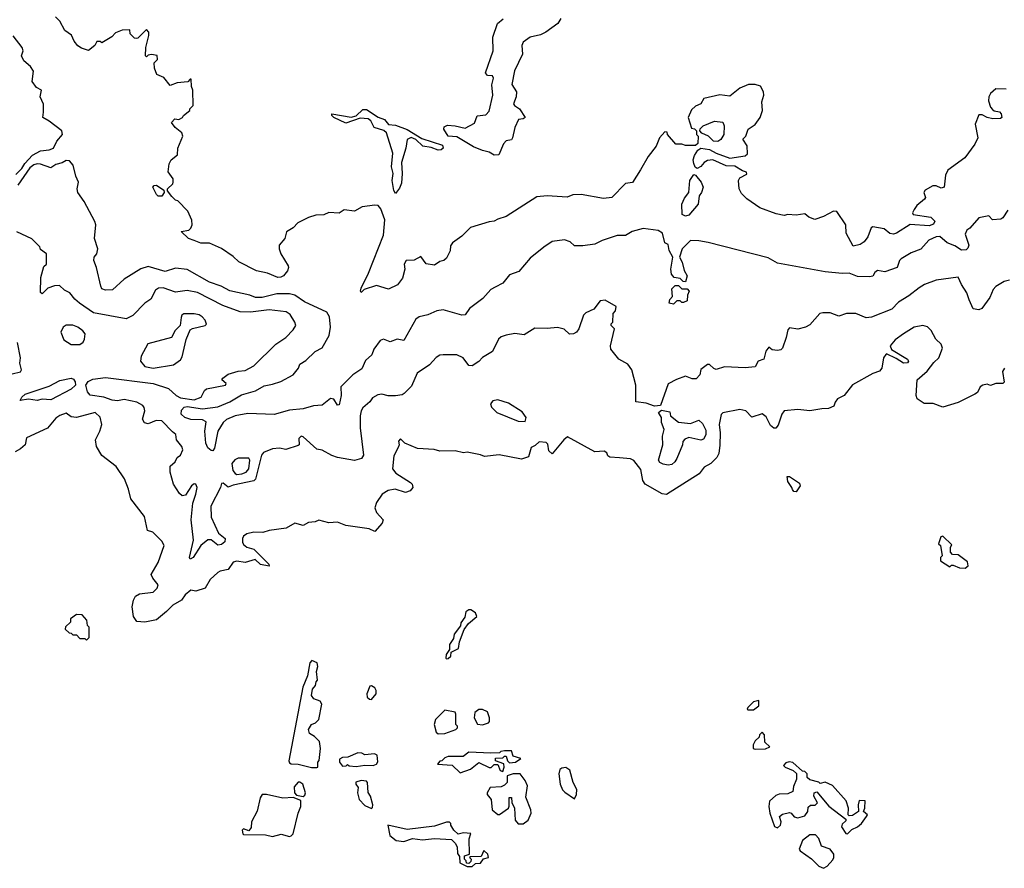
# Model space of a CAD drawing. Extents: x 2386423 to 2568864, y 578392 to 761999.
# Tile 179 of 256: x 2470772 to 2476545, y 678332 to 683308. Entities that reach past the tile are written whole.
import ezdxf

# ---------------------------------------------------------------- set-up
doc = ezdxf.new("R2010")
doc.units = 0

msp = doc.modelspace()

# ---------------------------------------------------------------- linework, layer by layer
at = {"layer": '0CON05XD'}
for points in [[(2472792.5, 681725), (2472775, 681707.5), (2472770, 681715), (2472775, 681732.5), (2472817.9, 681822.1), (2472905.3, 682045), (2472913.1, 682135), (2472889.5, 682199.5), (2472875, 682217.5), (2472855, 682220), (2472780.7, 682209.3), (2472736.1, 682183.9), (2472675, 682192.5), (2472645, 682172.5), (2472585, 682176.7), (2472555, 682162.5), (2472508.3, 682161.7), (2472465, 682147.5), (2472403.9, 682116.1), (2472375, 682087.5), (2472337, 682063), (2472327.5, 682025), (2472293.3, 681985), (2472293.3, 681965), (2472303.8, 681935), (2472346.7, 681865), (2472347.5, 681855), (2472342.5, 681835), (2472318.8, 681805), (2472303, 681797), (2472285, 681796.9), (2472225, 681821.9), (2472160, 681835), (2472057.9, 681887.9), (2472025, 681918.8), (2471955, 681966), (2471885, 681997.5), (2471835, 681996.7), (2471795, 682013.3), (2471762.5, 682025), (2471720, 682065), (2471765, 682072.5), (2471776.7, 682085), (2471783.3, 682105), (2471781.7, 682131.7), (2471757.5, 682185), (2471700, 682245), (2471685, 682250), (2471665, 682270), (2471640, 682305), (2471640, 682315), (2471670, 682345), (2471672.5, 682355), (2471672.5, 682375), (2471642.5, 682415), (2471648.3, 682461.7), (2471660, 682485), (2471697.5, 682515), (2471700, 682555), (2471728, 682625), (2471723.8, 682645), (2471683.3, 682675), (2471662.5, 682705), (2471683, 682727), (2471705, 682722.5), (2471726.4, 682733.6), (2471733.6, 682746.4), (2471770, 682775), (2471770, 682785), (2471790, 682805), (2471787.5, 682895), (2471780, 682915), (2471778.3, 682958.3), (2471771.7, 682958.3), (2471757.5, 682942.5), (2471695, 682937.5), (2471655, 682922.5), (2471618.3, 682968.3), (2471577, 682987), (2471563, 683023), (2471560, 683055), (2471580, 683075), (2471578.3, 683098.3), (2471545, 683102.5), (2471525, 683100), (2471515, 683090), (2471510, 683095), (2471512.5, 683145), (2471530, 683215), (2471530, 683235), (2471515, 683250), (2471465, 683200), (2471455, 683197.5), (2471445, 683200), (2471420, 683225), (2471418.3, 683248.3), (2471373, 683247), (2471335, 683230), (2471313, 683207), (2471255, 683172.5), (2471245, 683180), (2471225, 683180), (2471213, 683157), (2471175, 683127.5), (2471135, 683140), (2471114, 683154), (2471091.7, 683181.7), (2471076.4, 683216.4), (2471037.5, 683245), (2471008.3, 683298.3), (2470982.5, 683325)], [(2473945.7, 683315), (2473927.1, 683285), (2473856.9, 683235), (2473825, 683218.5), (2473765, 683204.3), (2473723.8, 683175), (2473717.1, 683157.1), (2473720.8, 683105), (2473673.2, 683006.8), (2473657.3, 682927.3), (2473684.2, 682885), (2473683.3, 682855), (2473667.5, 682815), (2473673.8, 682803.8), (2473702, 682785), (2473736.2, 682735), (2473725, 682726.2), (2473697, 682723), (2473675.8, 682675), (2473662.5, 682615), (2473655, 682603.3), (2473625, 682596.7), (2473609.7, 682580.3), (2473582, 682515), (2473555, 682512.7), (2473525, 682530), (2473485, 682540), (2473432.7, 682562.7), (2473335, 682620), (2473285, 682625.4), (2473260, 682665), (2473260.7, 682679.3), (2473280.4, 682689.6), (2473325.3, 682685.3), (2473385, 682671.4), (2473438.3, 682701.7), (2473455, 682743.3), (2473505, 682749.5), (2473525, 682771.9), (2473547.2, 682865), (2473541.3, 682925), (2473550, 682965), (2473545, 682978.1), (2473515, 682980), (2473503.5, 682995), (2473547.7, 683125), (2473545.5, 683204.5), (2473574.6, 683285.4), (2473606.8, 683313.2)], [(2470749.8, 682400.2), (2470785, 682434.2), (2470802.9, 682465), (2470847.1, 682512.9), (2470895, 682539.2), (2470945, 682544.4), (2470971.2, 682555), (2470990.8, 682595), (2471023.3, 682635), (2471020, 682655), (2470945, 682713.3), (2470907.5, 682735), (2470911.2, 682765), (2470913, 682813), (2470893.3, 682855), (2470900, 682895), (2470870.5, 682910.5), (2470846.2, 682945), (2470852.5, 683005), (2470835, 683032.5), (2470795.9, 683065.9), (2470783.8, 683095), (2470792.5, 683125), (2470786.7, 683145), (2470735, 683212.5)], [(2476555, 682900), (2476495, 682902.5), (2476463.8, 682875), (2476453.8, 682855), (2476451.7, 682831.7), (2476463.3, 682795), (2476475, 682780), (2476485, 682772.5), (2476516.4, 682766.4), (2476527.5, 682755), (2476530, 682735), (2476521.7, 682728.3), (2476477, 682727), (2476445, 682733.3), (2476415, 682750), (2476395, 682750), (2476373.3, 682695), (2476390, 682615), (2476373, 682577), (2476313, 682497), (2476213.3, 682425), (2476200, 682395), (2476192.5, 682325), (2476175, 682318.8), (2476145, 682333.3), (2476126.4, 682333.6), (2476081.7, 682308.3), (2476073.3, 682295), (2476082.5, 682265), (2476077.5, 682255), (2476032.3, 682217.7), (2476016.7, 682195), (2476007.5, 682175), (2476010, 682165), (2476115, 682149.6), (2476137.1, 682127.1), (2476130.7, 682109.3), (2476105, 682098.2), (2475993, 682107), (2475913.3, 682055), (2475895, 682049.2), (2475874.3, 682054.3), (2475840.5, 682080.5), (2475775, 682093.3), (2475765, 682087.5), (2475744.5, 682035), (2475723.5, 682005), (2475700.6, 681989.4), (2475658.8, 681978.8), (2475617.9, 682055), (2475615.3, 682105.3), (2475562.9, 682182.9), (2475544.2, 682185.8), (2475485.6, 682154.4), (2475435, 682136.2), (2475399.3, 682149.3), (2475375, 682170), (2475325, 682161.2), (2475275, 682166.2), (2475255, 682160), (2475208.3, 682168.3), (2475112.5, 682205), (2475035, 682256.7), (2475005, 682287.5), (2474991.2, 682315), (2474986.2, 682365), (2474995, 682380), (2475035, 682402.5), (2475033, 682413), (2475010.4, 682420.4), (2474965, 682449.2), (2474915, 682450.6), (2474835.4, 682485.4), (2474805, 682482.9), (2474785, 682469.6), (2474765, 682446.2), (2474745, 682435.5), (2474732.1, 682442.1), (2474724, 682465), (2474721.2, 682485), (2474729.5, 682510.5), (2474748.3, 682541.7), (2474766.2, 682553.8), (2474816.9, 682546.9), (2474855, 682525.7), (2474935, 682495.6), (2475025, 682509.2), (2475038.5, 682521.5), (2475037.2, 682567.2), (2475013, 682607), (2475030, 682625), (2475042.5, 682665), (2475085, 682693.8), (2475114, 682735), (2475127.1, 682775), (2475124.2, 682825), (2475135.7, 682865.7), (2475133.3, 682885), (2475115, 682917.5), (2475085, 682926.7), (2475045, 682926.7), (2474993.9, 682906.1), (2474935, 682860), (2474877, 682867), (2474783.6, 682846.4), (2474766.4, 682813.6), (2474735, 682800), (2474711.7, 682778.3), (2474692.5, 682735), (2474711.7, 682671.7), (2474728.3, 682668.3), (2474740, 682655), (2474740, 682635), (2474750, 682625), (2474748.3, 682581.7), (2474735, 682570), (2474675, 682570), (2474655, 682577.5), (2474618.3, 682578.3), (2474570, 682635), (2474568.3, 682648.3), (2474555, 682650), (2474523.3, 682615), (2474503.6, 682566.4), (2474457.5, 682505), (2474412, 682428), (2474365, 682352.5), (2474325, 682347.5), (2474245, 682264.3), (2474195, 682260), (2474065, 682282), (2474015, 682280), (2473983, 682267), (2473865, 682273.8), (2473805, 682268.8), (2473625, 682154), (2473575, 682138.8), (2473554.1, 682125.9), (2473525, 682122.5), (2473415, 682089.2), (2473365, 682037.5), (2473310.7, 681999.3), (2473298.3, 681981.7), (2473297, 681953), (2473275, 681910), (2473260, 681895), (2473235, 681890), (2473205, 681867.5), (2473156.4, 681876.4), (2473125, 681918.8), (2473085, 681897.5), (2473037.5, 681895), (2473026, 681875), (2473030.6, 681845), (2473017.4, 681792.6), (2472987.3, 681752.7), (2472935, 681726.9), (2472865, 681748.6), (2472792.5, 681725)], [(2472975, 682287.5), (2472965.9, 682305.9), (2472956.4, 682365), (2472962.7, 682405), (2472951.8, 682445), (2472960.3, 682525), (2472922.2, 682645), (2472907.3, 682657.3), (2472850, 682675), (2472831.2, 682715), (2472816.4, 682726.4), (2472769.2, 682730.8), (2472685, 682701.2), (2472613.8, 682735), (2472602, 682745), (2472603.3, 682755), (2472715, 682736.7), (2472746, 682744), (2472785, 682780), (2472805, 682780), (2472875, 682736.9), (2472911.5, 682721.5), (2472935, 682692.9), (2472975, 682688.9), (2473044.1, 682664.1), (2473130, 682610), (2473251.3, 682571.3), (2473254.5, 682555), (2473244, 682545), (2473225, 682543.1), (2473185, 682558), (2473135.8, 682565), (2473094.1, 682604.1), (2473067.3, 682617.3), (2473043.3, 682605), (2473036.9, 682555), (2473010.5, 682469.5), (2473015.6, 682405), (2473011.5, 682348.5), (2472999.7, 682320.3), (2472975, 682287.5)], [(2474865, 682593.3), (2474840, 682595), (2474810, 682625), (2474771.7, 682641.7), (2474760, 682655), (2474761.7, 682668.3), (2474780, 682685), (2474845, 682712.5), (2474895, 682707.5), (2474902.5, 682685), (2474900, 682635), (2474882.5, 682605), (2474865, 682593.3)], [(2473560.3, 681739.7), (2473534, 681725), (2473487.9, 681672.1), (2473408.8, 681615), (2473383.9, 681576.1), (2473365, 681574.2), (2473255, 681606), (2473218.8, 681601.2), (2473165, 681577.1), (2473115, 681566), (2473095, 681551.2), (2473025, 681426.7), (2472986.4, 681433.6), (2472945, 681418.8), (2472905, 681434.2), (2472885, 681427.5), (2472849.4, 681375), (2472837.9, 681342.1), (2472800.6, 681309.4), (2472779.3, 681260.7), (2472725, 681225.8), (2472656.2, 681155), (2472656.7, 681105), (2472645, 681050), (2472635, 681047.5), (2472615, 681083.3), (2472595, 681086.2), (2472545, 681047.8), (2472495, 681044.5), (2472435, 681025.4), (2472355, 681017.5), (2472265, 680992.6), (2472110.7, 680999.3), (2472035.3, 680984.7), (2471985, 680963.8), (2471965, 680945.6), (2471934.4, 680895.6), (2471914.5, 680795), (2471905, 680780.6), (2471895, 680780.9), (2471875, 680798.1), (2471863.8, 680825), (2471858.8, 680895), (2471865, 680950), (2471845, 680961.4), (2471775, 680964.2), (2471740, 680975), (2471718.8, 680995), (2471721.4, 681018.6), (2471736, 681035), (2471755, 681039.7), (2471845, 681026), (2471935, 681037.3), (2472005, 681067.2), (2472072.2, 681107.8), (2472155, 681131.9), (2472205, 681161.2), (2472255, 681169.6), (2472303.3, 681186.7), (2472375, 681226), (2472406.7, 681265), (2472415, 681287.5), (2472449.9, 681310.1), (2472505, 681362.3), (2472545, 681384.5), (2472586.2, 681455), (2472595.6, 681505), (2472588, 681565), (2472573.6, 681593.6), (2472442.6, 681652.6), (2472385, 681691.5), (2472355, 681700), (2472280.7, 681699.3), (2472195, 681679.4), (2472155, 681679.2), (2472122.7, 681692.7), (2472005, 681717.8), (2471954.5, 681744.5), (2471885, 681769.2), (2471755, 681842.9), (2471685, 681850.8), (2471625, 681831.4), (2471525, 681860), (2471482.3, 681847.7), (2471384.3, 681785.7), (2471317, 681723), (2471275, 681721.2), (2471255, 681730), (2471248, 681745), (2471223.3, 681855), (2471207.5, 681895), (2471210, 681915), (2471223.8, 681935), (2471230, 681965), (2471212, 682025), (2471218, 682105), (2471213.8, 682125), (2471150.7, 682240.7), (2471112.5, 682295), (2471110, 682315), (2471117.5, 682355), (2471100.7, 682390.7), (2471086.7, 682455), (2471065, 682480), (2471045, 682481.2), (2471021.9, 682468.1), (2470985, 682458.6), (2470955, 682438.8), (2470895, 682460.9), (2470875, 682463.3), (2470855, 682456.9), (2470831.8, 682438.2), (2470762, 682338)], [(2474675, 682156.1), (2474656.5, 682165), (2474655.3, 682225), (2474669.6, 682260.4), (2474695.5, 682295), (2474700.4, 682365), (2474725, 682400), (2474735, 682396.7), (2474768.1, 682355), (2474779.4, 682325), (2474770, 682295), (2474756, 682275), (2474750.8, 682225), (2474695, 682160.9), (2474675, 682156.1)], [(2471605, 682272.5), (2471585, 682273.3), (2471575, 682282.5), (2471552.5, 682325), (2471560, 682335), (2471575, 682337.5), (2471618.3, 682308.3), (2471620, 682295), (2471605, 682272.5)], [(2476565, 682190), (2476536.2, 682145), (2476525, 682138.8), (2476475, 682133.3), (2476455, 682157.5), (2476395, 682146.7), (2476342.5, 682085), (2476325, 682072.5), (2476315, 682050), (2476336.7, 681985), (2476332.1, 681967.9), (2476321.3, 681958.7), (2476295, 681956.3), (2476255, 681982.4), (2476209.1, 681999.1), (2476167, 682037), (2476145, 682033.8), (2476103.3, 682015), (2476055, 681962), (2475999.7, 681940.3), (2475940, 681905), (2475930, 681895), (2475917.5, 681855), (2475845, 681830), (2475802.3, 681837.7), (2475786.9, 681825), (2475775, 681803.8), (2475755, 681800), (2475685, 681802), (2475635, 681821.4), (2475595, 681818.6), (2475495, 681830), (2475215, 681880), (2475160.5, 681910.5), (2474808.9, 682001.1), (2474755, 682011.5), (2474705, 682013.1), (2474657.2, 681965), (2474640, 681915), (2474656.7, 681885), (2474667.5, 681837.5), (2474686.2, 681805), (2474675, 681770), (2474661.7, 681771.7), (2474645, 681790), (2474610, 681795), (2474593.3, 681815), (2474590, 681845), (2474601.2, 681915), (2474580.6, 681955), (2474575, 681990), (2474555, 682000), (2474541.8, 682055), (2474515, 682070.7), (2474427.2, 682082.8), (2474363.3, 682065), (2474325, 682042.9), (2474275, 682042.2), (2474187, 682013), (2474145, 681992), (2474075, 681981.2), (2474025, 681982.5), (2474000, 682005), (2473966.1, 682016.1), (2473895, 682006.2), (2473845, 681973.8), (2473765, 681908.8), (2473698.8, 681831.2), (2473645, 681811.2), (2473605, 681762.5), (2473560.3, 681739.7)], [(2474622.9, 681197.1), (2474575, 681173.3), (2474530, 681045), (2474495, 681042.5), (2474445, 681058.8), (2474385, 681067.5), (2474385.7, 681165), (2474361.5, 681255), (2474337.6, 681287.6), (2474285, 681317.5), (2474238, 681375), (2474236, 681395), (2474260, 681495), (2474240, 681515), (2474240, 681525), (2474250, 681535), (2474252.5, 681585), (2474265, 681600), (2474270, 681625), (2474205, 681662.5), (2474175, 681660), (2474139.3, 681610.7), (2474091.7, 681588.3), (2474077.5, 681575), (2474050, 681495), (2474037.5, 681475), (2474020, 681465), (2473995, 681463.8), (2473965, 681493.3), (2473925, 681503.3), (2473865, 681496.7), (2473791.7, 681498.3), (2473729.3, 681460.7), (2473675, 681466.7), (2473625, 681457.5), (2473595, 681447.5), (2473580, 681435), (2473545, 681362.5), (2473485, 681327.5), (2473465, 681302.5), (2473425, 681277.5), (2473405, 681280), (2473373.3, 681325), (2473335, 681343.3), (2473255, 681343.3), (2473235, 681340), (2473215, 681326.7), (2473175.8, 681284.2), (2473102.5, 681235), (2473070.5, 681159.5), (2473026.7, 681115), (2473015, 681108), (2472975, 681102.5), (2472932.7, 681102.7), (2472895, 681112), (2472871.2, 681108.8), (2472840.5, 681089.5), (2472825, 681067.5), (2472785, 681032.5), (2472773.8, 681015), (2472769.2, 680985), (2472769.5, 680915), (2472788.6, 680755), (2472776.2, 680735), (2472735, 680722.9), (2472635, 680740), (2472601.9, 680751.9), (2472545, 680783.3), (2472515, 680790), (2472435, 680862.5), (2472423.6, 680866.4), (2472408.3, 680851.7), (2472410, 680815), (2472405, 680810), (2472333, 680787), (2472295, 680796.2), (2472255, 680790.8), (2472200.9, 680769.1), (2472190.8, 680755), (2472155, 680613.8), (2472145, 680604.2), (2472025, 680579.2), (2471995, 680567.5), (2471965, 680590), (2471955, 680587.5), (2471949.4, 680565), (2471893.8, 680455), (2471895, 680390.8), (2471937.5, 680297.5), (2471977.8, 680265), (2471975, 680246.7), (2471955, 680230.3), (2471935, 680227.5), (2471895, 680256.9), (2471875, 680257.9), (2471835, 680224), (2471789.4, 680155), (2471771.2, 680145), (2471768.6, 680155), (2471791.4, 680255), (2471778.4, 680375), (2471786.7, 680473.3), (2471805.7, 680525.7), (2471812.5, 680565), (2471805, 680583.8), (2471795, 680586.2), (2471778.8, 680575), (2471745, 680520), (2471725, 680516.7), (2471709.5, 680529.5), (2471674, 680585), (2471653.9, 680653.9), (2471655, 680690), (2471683.3, 680715), (2471695, 680740), (2471716.2, 680755), (2471728, 680785), (2471723.8, 680805), (2471692.5, 680845), (2471687.5, 680875), (2471668.3, 680891.7), (2471605, 680956.4), (2471572.7, 680957.3), (2471525, 680938.2), (2471505, 680943.5), (2471493.1, 680965), (2471505.5, 681015), (2471502.8, 681032.8), (2471494.3, 681045), (2471460, 681065), (2471385, 681080.4), (2471345, 681073.6), (2471315, 681076), (2471265, 681094.7), (2471185, 681106.2), (2471169.3, 681125), (2471159.6, 681165), (2471173.2, 681186.8), (2471201.1, 681198.9), (2471275, 681210.6), (2471555, 681175.3), (2471645.3, 681145.3), (2471689.4, 681105), (2471715, 681090.4), (2471795, 681078.2), (2471836.2, 681095), (2471855, 681133.3), (2471867, 681143), (2471980, 681165), (2471982.5, 681175), (2471957.5, 681195), (2471962.5, 681205), (2471995, 681230), (2472053, 681247), (2472095, 681250), (2472145, 681277.5), (2472274.1, 681405.9), (2472332.5, 681445), (2472375, 681488.8), (2472390.8, 681515), (2472385.7, 681535), (2472358.6, 681578.6), (2472335, 681595.6), (2472235, 681606.9), (2472125, 681591.8), (2472065.3, 681595.3), (2471962.6, 681632.6), (2471815, 681707.1), (2471755, 681720), (2471685, 681709.4), (2471614.2, 681735.8), (2471586.1, 681733.9), (2471568.3, 681721.7), (2471540.9, 681669.1), (2471506.2, 681645), (2471435, 681572.5), (2471396.9, 681553.1), (2471205, 681589.4), (2471124, 681645), (2471095, 681668), (2471065.5, 681705.5), (2471035, 681721.2), (2471005, 681748.6), (2470977, 681747), (2470937.5, 681732.5), (2470905, 681700), (2470895, 681707.5), (2470896, 681795), (2470915, 681860), (2470930, 681875), (2470930, 681935), (2470895, 681960), (2470890, 681975), (2470843, 682023), (2470755, 682063.8)], [(2476575, 681780), (2476545, 681772.5), (2476495, 681743.3), (2476478.8, 681725), (2476460.5, 681679.5), (2476412.5, 681615), (2476395, 681606.7), (2476361.7, 681611.7), (2476339.2, 681665), (2476325.9, 681705.9), (2476293.8, 681755), (2476275, 681797.5), (2476145, 681780), (2476077.5, 681755), (2476045, 681736), (2475985, 681688), (2475925, 681652), (2475885, 681611.2), (2475767.3, 681562.7), (2475735, 681560), (2475674.1, 681584.1), (2475620, 681585), (2475575, 681568.8), (2475525, 681588), (2475480.5, 681589.5), (2475463.3, 681585), (2475405, 681517.5), (2475380, 681505), (2475335, 681492.5), (2475285, 681500), (2475275, 681490), (2475266.7, 681445), (2475245, 681382.5), (2475235, 681372.5), (2475215, 681367.5), (2475185, 681372.5), (2475165, 681387.5), (2475146.7, 681365), (2475135, 681317.5), (2475102.5, 681305), (2475085, 681272.5), (2475025, 681266.2), (2474905, 681272.5), (2474855, 681257.5), (2474841.7, 681261.7), (2474817.5, 681285), (2474805, 681286), (2474765, 681256.7), (2474760.4, 681225), (2474738.1, 681201.9), (2474715, 681200.9), (2474675, 681217.5), (2474622.9, 681197.1)], [(2474605, 681640), (2474580, 681645), (2474583.3, 681666.7), (2474600, 681685), (2474595, 681730), (2474615, 681750), (2474635, 681750), (2474655, 681730), (2474685, 681730), (2474696.7, 681715), (2474687, 681693), (2474685, 681660), (2474665, 681650), (2474655, 681650), (2474645, 681660), (2474625, 681660), (2474605, 681640)], [(2471555, 681264.5), (2471675, 681283.8), (2471715, 681312.5), (2471725, 681330), (2471747.7, 681432.3), (2471771.7, 681488.3), (2471785, 681496.7), (2471860, 681515), (2471867, 681523), (2471860, 681545), (2471842.5, 681565), (2471825, 681576.2), (2471795, 681583.3), (2471735, 681583.3), (2471723.3, 681575), (2471718.3, 681561.7), (2471713.3, 681515), (2471683.9, 681486.1), (2471662.5, 681445), (2471523, 681407), (2471484.4, 681335.6), (2471480, 681305), (2471506.2, 681275), (2471555, 681264.5)], [(2471073.6, 681403.6), (2471125, 681403.8), (2471143.9, 681416.1), (2471152, 681435), (2471156.2, 681465), (2471142.7, 681482.7), (2471113.3, 681505), (2471085, 681515.7), (2471045, 681515.8), (2471026.7, 681505), (2471013.3, 681475), (2471030.7, 681430.7), (2471073.6, 681403.6)], [(2476546.7, 681265), (2476533.8, 681245), (2476545, 681182.5), (2476535.8, 681174.2), (2476495, 681174), (2476465, 681162.5), (2476445, 681170), (2476420, 681165), (2476403.3, 681155), (2476388, 681122), (2476371.7, 681111.7), (2476275, 681063.3), (2476185, 681036), (2476127.1, 681057.1), (2476075, 681057.6), (2476034.4, 681085), (2476027.7, 681105), (2476034.7, 681195.3), (2476092.3, 681247.7), (2476131.8, 681298.2), (2476161.2, 681325), (2476182, 681382), (2476175.5, 681405), (2476144.2, 681434.2), (2476115.9, 681485.9), (2476095, 681506.2), (2476066.4, 681513.6), (2476016.1, 681503.9), (2475953.4, 681466.6), (2475905, 681431.2), (2475876.7, 681395), (2475883.6, 681373.6), (2475977, 681317), (2475983.3, 681305), (2475976.7, 681295), (2475953.5, 681293.5), (2475910.7, 681320.7), (2475855, 681347.5), (2475850, 681345), (2475836.7, 681325), (2475827.5, 681265), (2475813, 681247), (2475775, 681232.5), (2475655, 681166.7), (2475606.7, 681105), (2475567.5, 681085), (2475553.3, 681065), (2475545, 681042.5), (2475515, 681027.5), (2475475, 681026.7), (2475405, 681014), (2475335, 681022), (2475255, 681013.8), (2475240.8, 680995), (2475219.5, 680930.5), (2475205, 680912.5), (2475193, 680913), (2475175, 680927.5), (2475148.9, 680978.9), (2475125, 680997.5), (2475065, 680976.7), (2475030, 681015), (2474995, 681022.5), (2474895, 681002), (2474885, 680992.5), (2474872.5, 680935), (2474880, 680885), (2474876.3, 680813.7), (2474870.6, 680765), (2474859.1, 680740.9), (2474825, 680705.7), (2474785.7, 680684.3), (2474755.4, 680644.6), (2474565, 680524.2), (2474538.3, 680528.3), (2474440, 680585), (2474426.6, 680606.6), (2474415, 680670), (2474373, 680723), (2474352.7, 680732.7), (2474289.5, 680739.5), (2474233, 680743), (2474221.2, 680751.2), (2474215, 680767.5), (2474198.3, 680778.3), (2474144.1, 680774.1), (2473985, 680862.5), (2473963.3, 680845), (2473895, 680762.5), (2473875, 680780), (2473868, 680818), (2473859.3, 680829.3), (2473818.3, 680831.7), (2473795, 680810), (2473771.7, 680798.3), (2473756.4, 680743.6), (2473715, 680731.2), (2473583.6, 680756.4), (2473497, 680747), (2473475, 680756.7), (2473395, 680772.5), (2473375, 680767.5), (2473325, 680780), (2473235, 680777.5), (2473203, 680787), (2473105, 680793.3), (2473030, 680825), (2473005, 680850), (2472993.6, 680836.4), (2472997.5, 680815), (2472991.7, 680798.3), (2472965, 680750), (2472958, 680675), (2472978.6, 680648.6), (2473063.3, 680595), (2473073.3, 680585), (2473077.5, 680565), (2473062.5, 680545), (2473035, 680536.2), (2472974.5, 680555.5), (2472932.5, 680547.5), (2472897.5, 680525), (2472865, 680477.5), (2472854.4, 680445), (2472865, 680418.8), (2472903.3, 680375), (2472896.7, 680355), (2472855, 680307.5), (2472821.7, 680321.7), (2472685, 680341.2), (2472635, 680361.2), (2472585, 680356.7), (2472526.4, 680373.6), (2472505, 680363.3), (2472465, 680358.8), (2472435, 680342.5), (2472385, 680356.2), (2472335, 680326.7), (2472235, 680313.3), (2472198.3, 680301.7), (2472145, 680303.8), (2472105, 680293.3), (2472085, 680279.4), (2472078.5, 680265), (2472078.2, 680245), (2472085, 680230.8), (2472105, 680214.4), (2472145, 680203.8), (2472233.3, 680115), (2472235.8, 680104.2), (2472184, 680114), (2472152.5, 680142.5), (2472095, 680124.3), (2472045, 680131.9), (2472025, 680127.5), (2471995, 680084.3), (2471947.5, 680075), (2471933.2, 680066.8), (2471890, 680025), (2471860, 679975), (2471805, 679956), (2471775, 679962.5), (2471743.3, 679935), (2471721.2, 679905), (2471669.5, 679875), (2471633, 679837)], [(2470728.3, 681231.7), (2470776.7, 681243.3), (2470782.5, 681255), (2470774.2, 681294.2), (2470778, 681325), (2470760, 681415)], [(2470775, 681074), (2470785.7, 681095), (2470805, 681112.1), (2470945, 681159.2), (2471008, 681192), (2471075, 681205.3), (2471088.9, 681198.9), (2471098.7, 681185), (2471098.8, 681165), (2471075, 681141.8), (2470955, 681078.9), (2470905, 681082.5), (2470874.7, 681075.3), (2470825, 681082.1), (2470775, 681074)], [(2473735, 680952.5), (2473742.5, 680975), (2473718.3, 681008.3), (2473638.3, 681058.3), (2473575, 681078.6), (2473547.3, 681072.7), (2473532, 681055), (2473538, 681035), (2473570, 681005), (2473695, 680953.8), (2473735, 680952.5)], [(2471633, 679837), (2471575, 679789.6), (2471505.8, 679775.8), (2471459.3, 679779.3), (2471439.1, 679809.1), (2471432.5, 679865), (2471439.2, 679905), (2471451.9, 679928.1), (2471475, 679940.5), (2471555, 679952), (2471578, 679975), (2471583.8, 679995), (2471552.7, 680032.7), (2471543.3, 680055), (2471584.2, 680125), (2471620, 680225), (2471605, 680250), (2471552.5, 680302.5), (2471521.7, 680311.7), (2471503.3, 680395), (2471425, 680497.5), (2471411.2, 680555), (2471386.1, 680616.1), (2471337.7, 680687.7), (2471255, 680752.5), (2471223.3, 680805), (2471216.7, 680845), (2471243.3, 680895), (2471253.8, 680935), (2471245, 680977.5), (2471215, 681003.8), (2471105, 680976), (2471075, 680980), (2471045, 681000), (2471007.5, 680987.5), (2470985, 680971.2), (2470935, 680912), (2470812.5, 680855), (2470803.8, 680815), (2470778, 680792), (2470745, 680774.3)], [(2474575, 680696), (2474545, 680700.8), (2474525, 680711.2), (2474518.6, 680725), (2474542.9, 680815), (2474542, 680865), (2474550.8, 680905), (2474534.3, 680945), (2474535.8, 680975.8), (2474517.5, 681005), (2474535, 681017.5), (2474585, 681007.5), (2474587.5, 680985), (2474635, 680947.5), (2474705, 680940), (2474755, 680960), (2474775, 680940), (2474795, 680900), (2474796.1, 680873.9), (2474781.7, 680848.3), (2474765, 680842.5), (2474695, 680857.5), (2474671.7, 680848.3), (2474660, 680835), (2474657.5, 680815), (2474626, 680735), (2474613.8, 680715), (2474595, 680700), (2474575, 680696)], [(2472045, 680640), (2472075, 680644.2), (2472100, 680655), (2472115.6, 680674.4), (2472122.5, 680725), (2472116.7, 680736.7), (2472053.5, 680736.5), (2472033, 680727), (2472017.1, 680705), (2472022.9, 680665), (2472035, 680646.2), (2472045, 680640)], [(2475325, 680540), (2475311.7, 680541.7), (2475302.5, 680552.5), (2475300, 680565), (2475275, 680600), (2475271.7, 680628.3), (2475285, 680630), (2475345, 680590), (2475347.5, 680575), (2475325, 680540)], [(2476315, 680092.5), (2476332.5, 680105), (2476328.3, 680128.3), (2476275, 680170), (2476241.7, 680171.7), (2476230, 680185), (2476230, 680215), (2476238.3, 680228.3), (2476185, 680280), (2476173.6, 680276.4), (2476160, 680235), (2476170, 680225), (2476180, 680165), (2476170, 680155), (2476170, 680135), (2476225, 680100), (2476235, 680110), (2476245, 680110), (2476283, 680093), (2476315, 680092.5)], [(2473275, 679560), (2473285, 679562.5), (2473300, 679575), (2473301.7, 679598.3), (2473345, 679620), (2473350.7, 679659.3), (2473377.5, 679732.5), (2473403.6, 679766.4), (2473451.7, 679808.3), (2473445, 679830), (2473417, 679847), (2473405, 679847.5), (2473387.5, 679835), (2473382.5, 679805), (2473358.3, 679771.7), (2473357, 679753), (2473320, 679705), (2473315, 679680), (2473293.3, 679645), (2473292.5, 679615), (2473272.5, 679585), (2473270, 679565), (2473275, 679560)], [(2471165, 679670), (2471180, 679685), (2471180, 679745), (2471170, 679755), (2471167, 679787), (2471138.3, 679818.3), (2471105, 679820), (2471070, 679795), (2471070, 679775), (2471041.7, 679748.3), (2471040, 679735), (2471061.7, 679711.7), (2471075, 679710), (2471085, 679700), (2471105, 679700), (2471125, 679680), (2471155, 679680), (2471165, 679670)], [(2472515, 678923.3), (2472520, 678925), (2472520, 678955), (2472527.5, 678965), (2472536.7, 679035), (2472530, 679075), (2472500, 679105), (2472472, 679122), (2472466.2, 679145), (2472483.3, 679175), (2472506.7, 679185), (2472525.6, 679204.4), (2472543.8, 679295), (2472535, 679311.2), (2472496, 679326), (2472483.3, 679345), (2472488.3, 679381.7), (2472507, 679403), (2472510, 679425), (2472517.5, 679435), (2472512.5, 679485), (2472520, 679515), (2472516.4, 679536.4), (2472485, 679550), (2472473, 679537), (2472459.3, 679460.7), (2472433.3, 679395), (2472351.2, 678961.2), (2472355, 678950), (2472365, 678943.8), (2472405, 678942.5), (2472483.6, 678923.6), (2472515, 678923.3)], [(2472835, 679322.5), (2472862.5, 679355), (2472862.5, 679375), (2472855, 679390), (2472835, 679402.5), (2472825, 679400), (2472807.5, 679355), (2472810, 679335), (2472823.3, 679323.3), (2472835, 679322.5)], [(2475040.5, 679260.5), (2475075, 679260.8), (2475106.2, 679283.8), (2475105, 679316.7), (2475075, 679307.8), (2475041.2, 679275), (2475036.7, 679265), (2475040.5, 679260.5)], [(2473225, 679120), (2473265, 679123.3), (2473330, 679145), (2473340, 679155), (2473340, 679165), (2473330, 679175), (2473330, 679235), (2473325, 679247.5), (2473265, 679260), (2473210, 679205), (2473203.3, 679175), (2473215, 679130), (2473225, 679120)], [(2473485, 679173.3), (2473520, 679185), (2473527, 679193), (2473527.5, 679215), (2473515, 679250), (2473485, 679262.5), (2473465, 679263.3), (2473440, 679245), (2473437.5, 679215), (2473457, 679177), (2473485, 679173.3)], [(2475085, 679030), (2475145, 679032.5), (2475170, 679045), (2475141.7, 679071.7), (2475140, 679115), (2475125, 679130), (2475110, 679115), (2475108.3, 679101.7), (2475085, 679080), (2475073.3, 679055), (2475073.3, 679035), (2475085, 679030)], [(2473355, 678892.5), (2473415, 678912.5), (2473465, 678952.5), (2473525, 678922.5), (2473537, 678923), (2473555, 678940), (2473575, 678940), (2473590, 678905), (2473605, 678900), (2473612.5, 678925), (2473610, 678945), (2473561.7, 678961.7), (2473561.7, 678978.3), (2473605, 678980), (2473615, 678990), (2473625, 678990), (2473633, 678963), (2473645, 678950), (2473680, 678955), (2473710, 678975), (2473665, 678990), (2473655, 679020), (2473615, 679020), (2473593, 679017), (2473585, 679010), (2473535, 679007.5), (2473405, 679012.5), (2473373, 678987), (2473285, 678987.5), (2473265, 678980), (2473248.3, 678961.7), (2473235, 678960), (2473221.7, 678941.7), (2473307, 678937), (2473355, 678892.5)], [(2472745, 678928.8), (2472795, 678936.7), (2472845, 678933.8), (2472865, 678943.3), (2472873, 678957), (2472867.5, 678995), (2472853, 679003), (2472795, 678997.5), (2472778, 679008), (2472755, 679008.8), (2472697, 678983), (2472665, 678982.5), (2472648.3, 678971.7), (2472647.5, 678955), (2472665, 678930), (2472687, 678933), (2472695, 678940), (2472705, 678932.5), (2472745, 678928.8)], [(2474025, 678740), (2474036.7, 678765), (2474038.8, 678795), (2474016.7, 678835), (2473997.7, 678907.7), (2473975, 678923.3), (2473950.5, 678919.5), (2473939.3, 678910.7), (2473934, 678885), (2473942, 678825), (2473955, 678792.5), (2473967.7, 678777.7), (2474025, 678740)], [(2475625, 678533.8), (2475650.6, 678559.4), (2475685, 678575.7), (2475708, 678595), (2475737.5, 678635), (2475742.5, 678645), (2475720, 678665), (2475727.5, 678685), (2475728.3, 678728.3), (2475695, 678730), (2475687.5, 678705), (2475690, 678665), (2475655, 678642.5), (2475635, 678640), (2475630, 678645), (2475632.5, 678685), (2475617, 678727), (2475538.3, 678818.3), (2475495, 678837.5), (2475465, 678830), (2475457, 678837), (2475405, 678850), (2475390, 678865), (2475390, 678885), (2475375, 678900), (2475361.7, 678901.7), (2475305, 678952.5), (2475283, 678957), (2475265, 678950), (2475250, 678935), (2475260, 678925), (2475306.2, 678906.2), (2475327, 678887), (2475327.5, 678855), (2475308.3, 678811.7), (2475305, 678782.5), (2475275, 678768.8), (2475225, 678766), (2475205, 678758), (2475168.8, 678725), (2475164, 678695), (2475170.8, 678655), (2475197, 678577), (2475215, 678570), (2475233.3, 678585), (2475237.5, 678605), (2475227.5, 678635), (2475245, 678650), (2475285, 678660), (2475295.9, 678655.9), (2475313.9, 678633.9), (2475335, 678628.8), (2475375, 678640), (2475392.5, 678665), (2475395, 678690), (2475408.3, 678701.7), (2475437, 678703), (2475450, 678715), (2475427.5, 678755), (2475430, 678775), (2475445, 678780), (2475516.1, 678696.1), (2475615, 678620), (2475615, 678610), (2475595, 678590), (2475590, 678575), (2475615, 678536.7), (2475625, 678533.8)], [(2472835, 678682.5), (2472841.7, 678688.3), (2472842.5, 678705), (2472828.8, 678755), (2472816.2, 678776.2), (2472812.5, 678835), (2472805, 678842.5), (2472775, 678846.7), (2472743.9, 678836.1), (2472742.5, 678825), (2472756.4, 678806.4), (2472752.5, 678775), (2472762, 678735), (2472795, 678701.2), (2472835, 678682.5)], [(2473695, 678592.5), (2473725, 678593.3), (2473753.3, 678615), (2473771.2, 678655), (2473768.8, 678675), (2473739.3, 678749.3), (2473748.8, 678815), (2473736.1, 678846.1), (2473707.5, 678885), (2473665, 678886.2), (2473630, 678875), (2473630, 678835), (2473615, 678820), (2473595, 678810), (2473530, 678805), (2473512.5, 678775), (2473512.5, 678765), (2473536.2, 678736.2), (2473543.3, 678675), (2473575, 678647.5), (2473585, 678647.5), (2473637.5, 678685), (2473643, 678697), (2473643, 678747), (2473655, 678747.5), (2473658.3, 678718.3), (2473672.5, 678685), (2473677.5, 678615), (2473695, 678592.5)], [(2472435, 678752.5), (2472445, 678760), (2472447.5, 678775), (2472432.5, 678825), (2472415, 678837.5), (2472405, 678836.7), (2472381.2, 678808.8), (2472384, 678774), (2472395, 678760), (2472435, 678752.5)], [(2472355, 678518), (2472365, 678522), (2472375.7, 678535), (2472404.4, 678655), (2472420.6, 678695), (2472420, 678730), (2472375, 678746.7), (2472315, 678742.9), (2472220, 678765), (2472194.4, 678765.6), (2472182.5, 678745), (2472165, 678667.5), (2472131.2, 678605), (2472129.5, 678570.5), (2472115, 678552.5), (2472085, 678562.5), (2472077.5, 678555), (2472080, 678535), (2472085, 678530), (2472212.7, 678527.3), (2472255, 678519.4), (2472305, 678532), (2472355, 678518)], [(2473395, 678342.5), (2473425, 678343.3), (2473445, 678360), (2473475, 678362.5), (2473491.7, 678388.3), (2473520, 678395), (2473517.5, 678415), (2473493, 678437), (2473478.3, 678401.7), (2473415, 678400), (2473410, 678395), (2473420, 678385), (2473418.3, 678371.7), (2473405, 678360), (2473391.7, 678361.7), (2473390, 678375), (2473380, 678385), (2473380, 678405), (2473410, 678415), (2473407.5, 678505), (2473417, 678537), (2473375, 678540), (2473343, 678533), (2473317.5, 678555), (2473300, 678585), (2473300, 678595), (2473291.7, 678601.7), (2473275, 678602.5), (2473205, 678580), (2473045, 678560), (2472930, 678585), (2472942.5, 678525), (2472980, 678495), (2473025, 678488.8), (2473075, 678507.5), (2473135, 678498), (2473205, 678507.5), (2473305, 678500), (2473325, 678480), (2473337, 678457), (2473338.3, 678418.3), (2473351.7, 678401.7), (2473352.5, 678365), (2473395, 678342.5)], [(2475485, 678332), (2475505.7, 678344.3), (2475539.1, 678380.9), (2475545.8, 678395), (2475545.5, 678415.5), (2475525, 678443.8), (2475472.5, 678462.5), (2475457.4, 678507.4), (2475437.9, 678527.9), (2475405, 678528.8), (2475362.5, 678495), (2475342.5, 678445), (2475347.5, 678435), (2475415, 678386.7), (2475456.7, 678345), (2475485, 678332)]]:
    msp.add_lwpolyline(points, dxfattribs=at)

doc.saveas('drawing.dxf')
